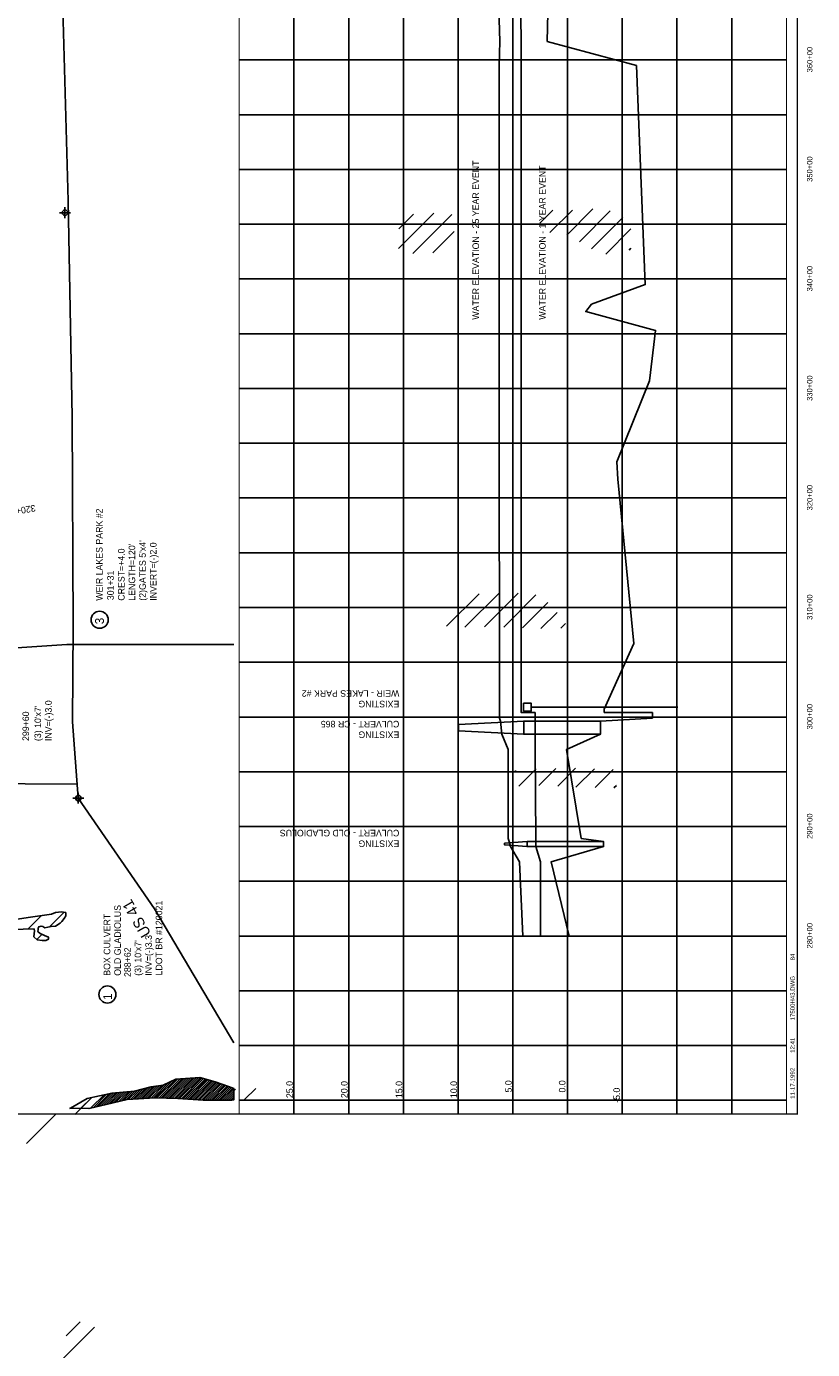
# Model space of a CAD drawing. Extents: x 203630 to 221940, y 773507 to 810208.
# Tile 4 of 5: x 214636 to 221820, y 792052 to 804134. Entities that reach past the tile are written whole.
import ezdxf
from ezdxf.enums import TextEntityAlignment as Align

# ---------------------------------------------------------------- set-up
doc = ezdxf.new("R2010")
doc.units = 0
doc.header["$LTSCALE"] = 1000
doc.header["$PDMODE"] = 34
doc.header["$PDSIZE"] = 50
doc.linetypes.add('DASHED', pattern=[0])
doc.layers.get('0').update_dxf_attribs({"linetype": 'CONTINUOUS'})
for name, color, linetype in [('BORDER', 1, 'CONTINUOUS'), ('EXISTING', 7, 'CONTINUOUS'), ('GRID', 2, 'CONTINUOUS'), ('MAJROADS', 9, 'CONTINUOUS'), ('SEC', 2, 'CONTINUOUS'), ('STATIONS', 7, 'CONTINUOUS'), ('STRUCTTEXT', 7, 'CONTINUOUS'), ('TEXT', 7, 'CONTINUOUS'), ('WETDBA', 12, 'CONTINUOUS'), ('WETFILL', 8, 'CONTINUOUS')]:
    doc.layers.add(name, color=color, linetype=linetype)

# ---------------------------------------------------------------- blocks, each defined once
blk = doc.blocks.new('LOGON')
at = {"color": 0}
blk.add_attdef('DATE', text='', height=1, dxfattribs=at).set_placement((-1.87, 1.76), align=Align.RIGHT)
for tag, p in [('TIME', (1.56, 1.76)), ('DRAWING', (8.97, 1.76)), ('OPERATOR', (22.66, 1.76))]:
    blk.add_attdef(tag, p, '', height=1, dxfattribs=at)
blk = doc.blocks.new('*X')
at = {"color": 0}
for p, q in [((218037, 802107), (218360, 802430)), ((218040, 802287), (218174, 802421)), ((218167, 802060), (218524, 802417)), ((219329, 802338), (219448, 802457)), ((219419, 802251), (219625, 802457)), ((219573, 802229), (219813, 802469)), ((219689, 802168), (219972, 802451)), ((219801, 802103), (220085, 802388)), ((218349, 802066), (218545, 802262)), ((219930, 802056), (220159, 802285)), ((220143, 802092), (220159, 802108)), ((218476, 798658), (218772, 798953)), ((218643, 798647), (218958, 798962)), ((218823, 798650), (219131, 798958)), ((218998, 798649), (219292, 798943)), ((219169, 798643), (219400, 798874)), ((219338, 798635), (219486, 798783)), ((219520, 798640), (219561, 798682)), ((219104, 797340), (219105, 797342)), ((219136, 797196), (219294, 797354)), ((219320, 797203), (219475, 797358)), ((219491, 797197), (219653, 797360)), ((219658, 797188), (219827, 797356)), ((219833, 797185), (219997, 797350)), ((220005, 797181), (220028, 797204)), ((214651, 795893), (214775, 796017)), ((214651, 795893), (214775, 796017)), ((214847, 795912), (214980, 796045)), ((214847, 795912), (214980, 796045)), ((214731, 795796), (214779, 795844)), ((214731, 795796), (214779, 795844)), ((215829, 794349), (216002, 794521)), ((215847, 794348), (216021, 794523)), ((215864, 794348), (216040, 794524)), ((215881, 794348), (216059, 794525)), ((215898, 794347), (216077, 794526)), ((215916, 794347), (216096, 794527)), ((215933, 794346), (216115, 794528)), ((215933, 794346), (216115, 794528)), ((215933, 794346), (216115, 794528)), ((215950, 794346), (216134, 794530)), ((215968, 794346), (216153, 794531)), ((215985, 794345), (216172, 794532)), ((216002, 794345), (216190, 794533)), ((216019, 794344), (216209, 794534)), ((216036, 794343), (216226, 794534)), ((216053, 794342), (216240, 794530)), ((216069, 794341), (216254, 794526)), ((216086, 794340), (216268, 794522)), ((216102, 794339), (216282, 794518)), ((216102, 794339), (216282, 794518)), ((216102, 794339), (216282, 794518)), ((216119, 794338), (216295, 794514)), ((215295, 794274), (215414, 794393)), ((215319, 794280), (215434, 794395)), ((215342, 794286), (215453, 794396)), ((215342, 794286), (215453, 794396)), ((215342, 794286), (215453, 794396)), ((215365, 794291), (215472, 794398)), ((215388, 794297), (215491, 794399)), ((215411, 794302), (215510, 794401)), ((215434, 794307), (215529, 794402)), ((215457, 794313), (215549, 794404)), ((215480, 794318), (215568, 794405)), ((215504, 794323), (215587, 794407)), ((215527, 794329), (215606, 794408)), ((215550, 794334), (215626, 794410)), ((215570, 794337), (215650, 794417)), ((215570, 794337), (215650, 794417)), ((215570, 794337), (215650, 794417)), ((215589, 794338), (215675, 794424)), ((215607, 794339), (215699, 794431)), ((215626, 794340), (215724, 794437)), ((215644, 794341), (215748, 794444)), ((215663, 794342), (215772, 794451)), ((215682, 794342), (215793, 794454)), ((215700, 794343), (215813, 794457)), ((215719, 794344), (215834, 794459)), ((215737, 794345), (215854, 794462)), ((215756, 794346), (215874, 794464)), ((215756, 794346), (215874, 794464)), ((215756, 794346), (215874, 794464)), ((215775, 794347), (215901, 794474)), ((215793, 794348), (215935, 794490)), ((215812, 794349), (215968, 794505)), ((216136, 794337), (216309, 794510)), ((216152, 794336), (216323, 794506)), ((216169, 794335), (216337, 794503)), ((216185, 794334), (216351, 794499)), ((216202, 794332), (216364, 794495)), ((216219, 794331), (216377, 794490)), ((216235, 794330), (216390, 794486)), ((216252, 794329), (216404, 794481)), ((216269, 794329), (216417, 794477)), ((216269, 794329), (216417, 794477)), ((216269, 794329), (216417, 794477)), ((216287, 794329), (216430, 794472)), ((216305, 794329), (216443, 794467)), ((216323, 794329), (216456, 794463)), ((216340, 794329), (216469, 794458)), ((216358, 794329), (216482, 794454)), ((216376, 794329), (216496, 794449)), ((216393, 794330), (216509, 794445)), ((216411, 794330), (216522, 794440)), ((216429, 794330), (216531, 794432)), ((216447, 794330), (216548, 794431)), ((216447, 794330), (216531, 794414)), ((216447, 794330), (216531, 794414)), ((216464, 794330), (216531, 794397)), ((216629, 794335), (216731, 794437)), ((215077, 794198), (215233, 794353)), ((215134, 794255), (215233, 794353)), ((215226, 794258), (215346, 794378)), ((215249, 794263), (215369, 794383)), ((215272, 794269), (215392, 794388)), ((216482, 794330), (216531, 794379)), ((216500, 794330), (216531, 794361)), ((216518, 794330), (216531, 794344)), ((214637, 793934), (214905, 794202)), ((214773, 791773), (215257, 792256)), ((215000, 792176), (215128, 792304))]:
    blk.add_line(p, q, dxfattribs=at)

msp = doc.modelspace()

# ---------------------------------------------------------------- linework, layer by layer
at = {"layer": 'BORDER', "color": 0, "const_width": 10}
msp.add_lwpolyline([(221681, 794203), (221681, 810203), (211221, 810203), (211221, 794203)], close=True, dxfattribs=at)
for points in [[(221681, 794203), (221681, 810203), (216531, 810203)], [(216581, 794203), (216581, 810203)], [(221581, 794203), (221581, 810203)], [(216531, 794203), (221681, 794203)]]:
    msp.add_lwpolyline(points, dxfattribs=at)
at = {"layer": 'EXISTING', "color": 0}
for points in [[(219171, 795828), (219142, 796505), (219060, 796645), (219049, 796690), (219039, 796720), (219037, 797531), (218982, 797671), (218969, 797789), (218958, 797819), (218958, 797868), (218958, 797870), (218958, 797899), (218958, 798499), (218957, 799999), (218957, 800159), (218957, 800899), (218957, 801359), (218957, 801530), (218957, 801597), (218956, 801777), (218956, 803777), (218961, 803997), (218922, 805317)], [(219139, 805317), (219158, 803997), (219157, 803777), (219157, 801777), (219157, 801597), (219157, 801530), (219157, 801359), (219157, 800899), (219157, 800159), (219157, 799999), (219157, 798499), (219157, 797899), (219157, 797870), (219284, 797868), (219284, 797819), (219284, 797789), (219284, 797671), (219286, 797531), (219292, 796720), (219292, 796690), (219292, 796645), (219334, 796505), (219334, 795828)], [(219249, 797918), (220588, 797918)], [(219181, 797671), (218586, 797701), (218586, 797761), (219181, 797791)], [(219211, 796645), (219006, 796660), (219006, 796675), (219211, 796690)]]:
    msp.add_lwpolyline(points, dxfattribs=at)
at = {"layer": 'EXISTING', "color": 0, "linetype": 'DASHED'}
msp.add_lwpolyline([(219597, 795828), (219431, 796505), (219911, 796645), (219911, 796690), (219706, 796720), (219571, 797531), (219881, 797671), (219881, 797789), (220356, 797819), (220356, 797868), (219916, 797870), (219916, 797899), (220186, 798499), (220041, 799999), (220031, 800159), (220331, 800899), (220386, 801359), (219747, 801530), (219801, 801597), (220291, 801777), (220211, 803777), (219396, 803997), (219426, 805317)], dxfattribs=at)
at = {"layer": 'EXISTING', "color": 0}
for points in [[(219179, 797953), (219179, 797882), (219249, 797882), (219249, 797953)], [(219881, 797671), (219181, 797671), (219181, 797791), (219881, 797789)], [(219911, 796645), (219911, 796690), (219211, 796690), (219211, 796645)]]:
    msp.add_lwpolyline(points, close=True, dxfattribs=at)
at = {"layer": 'GRID', "color": 0}
for points in [[(217081, 794203), (217081, 810203)], [(217581, 794203), (217581, 810203)], [(218081, 794203), (218081, 810203)], [(218581, 794203), (218581, 810203)], [(219081, 794203), (219081, 810203)], [(219581, 794203), (219581, 810203)], [(220081, 794203), (220081, 810203)], [(220581, 794203), (220581, 810203)], [(221081, 794203), (221081, 810203)], [(221581, 803828), (216581, 803828)], [(221581, 803328), (216581, 803328)], [(221581, 802828), (216581, 802828)], [(221581, 802328), (216581, 802328)], [(221581, 801828), (216581, 801828)], [(221581, 801328), (216581, 801328)], [(221581, 800828), (216581, 800828)], [(221581, 800328), (216581, 800328)], [(221581, 799828), (216581, 799828)], [(221581, 799328), (216581, 799328)], [(221581, 798828), (216581, 798828)], [(221581, 798328), (216581, 798328)], [(221581, 797828), (216581, 797828)], [(221581, 797328), (216581, 797328)], [(221581, 796828), (216581, 796828)], [(221581, 796328), (216581, 796328)], [(221581, 795828), (216581, 795828)], [(221581, 795328), (216581, 795328)], [(221581, 794828), (216581, 794828)], [(221581, 794328), (216581, 794328)]]:
    msp.add_lwpolyline(points, dxfattribs=at)
at = {"layer": 'MAJROADS', "color": 0}
for p, q in [((215005, 798491), (214271, 798441)), ((216531, 798489), (215005, 798491))]:
    msp.add_line(p, q, dxfattribs=at)
for points in [[(214912, 810203), (214922, 808929), (214931, 807856), (214960, 807253), (214945, 805175), (215017, 802543), (215053, 800565), (215064, 798655), (215057, 797784), (215110, 797087), (215807, 796077), (216531, 794852)], [(213193, 797226), (215100, 797216)]]:
    msp.add_lwpolyline(points, dxfattribs=at)
at = {"layer": 'SEC', "color": 0}
for p in [(214988, 802433), (215110, 797087)]:
    msp.add_point(p, dxfattribs=at)
at = {"layer": 'STRUCTTEXT', "color": 0}
for centre in [(215305, 798716), (215376, 795294)]:
    msp.add_circle(centre, 78.1, dxfattribs=at)
at = {"layer": 'WETDBA', "color": 0}
for points in [[(214514, 795975), (214653, 795998), (214780, 796017), (214866, 796029), (214903, 796043), (214957, 796048), (214995, 796042), (214996, 796013), (214980, 795987), (214961, 795962), (214945, 795944), (214902, 795919), (214862, 795915), (214833, 795910), (214805, 795904), (214786, 795914), (214771, 795918), (214749, 795913), (214744, 795899), (214742, 795886), (214740, 795873), (214743, 795865), (214763, 795850), (214790, 795840), (214802, 795833), (214838, 795817), (214837, 795799), (214812, 795786), (214781, 795787), (214735, 795793), (214704, 795820), (214710, 795874), (214708, 795891), (214662, 795893), (214551, 795887)], [(215207, 794253), (215209, 794254), (215365, 794291), (215558, 794336), (215814, 794349), (216021, 794344), (216251, 794329), (216513, 794330), (216531, 794331), (216531, 794437), (216484, 794453), (216360, 794496), (216222, 794535), (216002, 794521), (215885, 794466), (215775, 794452), (215623, 794410), (215415, 794393), (215192, 794344), (215038, 794256), (215030, 794253)], [(215038, 794256), (215209, 794254)]]:
    msp.add_lwpolyline(points, dxfattribs=at)

# ---------------------------------------------------------------- block references
at = {"layer": 'TEXT', "color": 0, "xscale": 40, "yscale": 40, "zscale": 40, "rotation": 90}
msp.add_blockref('LOGON', (221728, 794699), dxfattribs=at).add_auto_attribs({'DATE': '11-17-1992', 'TIME': '12:41', 'OPERATOR': '84', 'DRAWING': '17500H43.DWG'})
at = {"layer": 'WETFILL', "color": 0}
msp.add_blockref('*X', (0, 0), dxfattribs=at)
msp.add_blockref('*X', (0, 0), dxfattribs=at)
msp.add_blockref('*X', (0, 0), dxfattribs=at)
msp.add_blockref('*X', (0, 0), dxfattribs=at)
msp.add_blockref('*X', (0, 0), dxfattribs=at)
msp.add_blockref('*X', (0, 0), dxfattribs=at)
msp.add_blockref('*X', (0, 0), dxfattribs=at)
msp.add_blockref('*X', (0, 0), dxfattribs=at)
msp.add_blockref('*X', (0, 0), dxfattribs=at)
msp.add_blockref('*X', (0, 0), dxfattribs=at)
msp.add_blockref('*X', (0, 0), dxfattribs=at)
msp.add_blockref('*X', (0, 0), dxfattribs=at)
msp.add_blockref('*X', (0, 0), dxfattribs=at)
msp.add_blockref('*X', (0, 0), dxfattribs=at)
msp.add_blockref('*X', (0, 0), dxfattribs=at)
msp.add_blockref('*X', (0, 0), dxfattribs=at)
msp.add_blockref('*X', (0, 0), dxfattribs=at)
msp.add_blockref('*X', (0, 0), dxfattribs=at)
msp.add_blockref('*X', (0, 0), dxfattribs=at)

# ---------------------------------------------------------------- texts
at = {"layer": 'EXISTING', "color": 0}
for s, p in [('WATER ELEVATION - 25 YEAR EVENT', (218772, 801456)), ('WATER ELEVATION - 1 YEAR EVENT', (219381, 801456))]:
    msp.add_text(s, height=60, rotation=90, dxfattribs=at).set_placement(p)
at = {"layer": 'MAJROADS', "color": 0}
msp.add_text('US 41', height=100, rotation=120, dxfattribs=at).set_placement((215778, 795851))
at = {"layer": 'STATIONS', "color": 0}
msp.add_text('320+00', height=60, rotation=189.9717, dxfattribs=at).set_placement((214580, 799743), align=Align.CENTER)
at = {"layer": 'STRUCTTEXT', "color": 0}
for s, height, rotation, p in [('WEIR LAKES PARK #2', 60, 90, (215332, 798890)), ("LENGTH=120'", 60, 90, (215630, 798890)), ("(2)GATES 5'x4'", 60, 90, (215727, 798890)), ('INVERT=(-)2.0', 60, 90, (215825, 798890)), ('CREST=+4.0', 60, 90, (215533, 798890)), ('301+31', 60, 90, (215434, 798895)), ('3', 80, 90, (215344, 798675)), ('WEIR - LAKES PARK #2', 60, 180, (218044, 798073)), ("(3) 10'x7'", 60, 90, (214770, 797608)), ('INV=(-)3.0', 60, 90, (214867, 797608)), ('EXISTING ', 60, 180, (218044, 797976)), ('299+60', 60, 90, (214660, 797609)), ('CULVERT - CR 865', 60, 180, (218044, 797793)), ('EXISTING ', 60, 180, (218044, 797696)), ('CULVERT - OLD GLADIOLUS', 60, 180, (218044, 796798)), ('EXISTING', 60, 180, (218044, 796701)), ('OLD GLADIOLUS', 60, 90, (215499, 795465)), ('LDOT BR #120021', 60, 90, (215877, 795468)), ('BOX CULVERT', 60, 90, (215402, 795465)), ('288+62', 60, 90, (215590, 795454)), ("(3) 10'x7'", 60, 90, (215685, 795465)), ('INV=(-)3.3', 60, 90, (215782, 795465)), ('1', 80, 90, (215418, 795245))]:
    msp.add_text(s, height=height, rotation=rotation, dxfattribs=at).set_placement(p)
at = {"layer": 'TEXT', "color": 0}
for s, p in [('360+00', (221819, 803831)), ('350+00', (221819, 802831)), ('340+00', (221819, 801831)), ('330+00', (221819, 800831)), ('320+00', (221819, 799831)), ('310+00', (221819, 798831)), ('300+00', (221819, 797831)), ('290+00', (221819, 796831)), ('280+00', (221819, 795831))]:
    msp.add_text(s, height=50, rotation=90, dxfattribs=at).set_placement(p, align=Align.CENTER)
for s, p in [('25.0', (217071, 794348)), ('20.0', (217571, 794348)), ('15.0', (218071, 794348)), ('10.0', (218571, 794348)), ('5.0', (219071, 794399)), ('0.0', (219562, 794399)), ('-5.0', (220060, 794305))]:
    msp.add_text(s, height=60, rotation=90, dxfattribs=at).set_placement(p)

doc.saveas('drawing.dxf')
